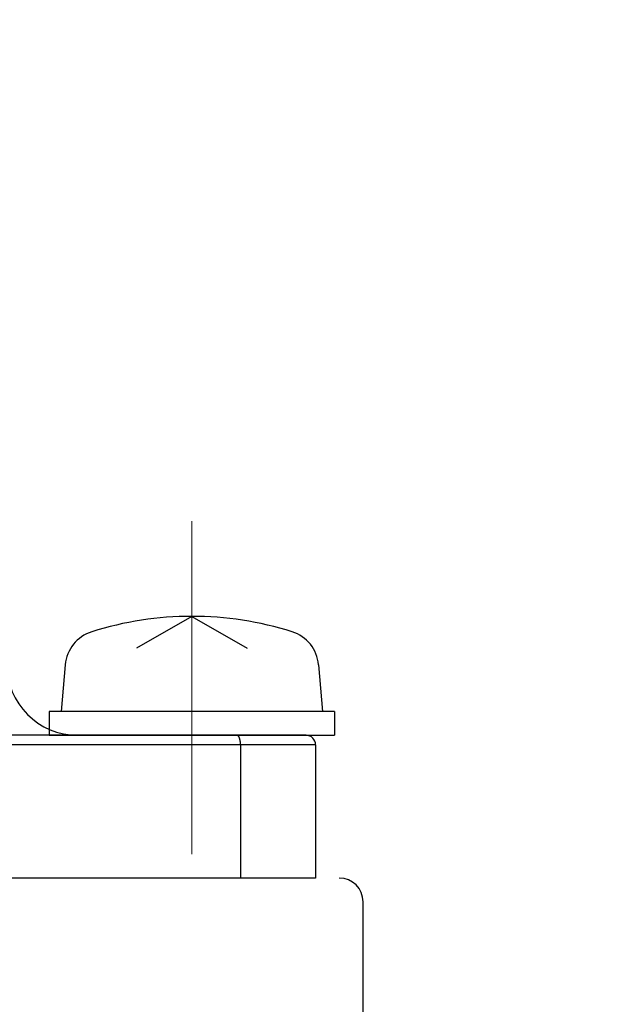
# Model space of a CAD drawing. Header units: millimetres. Extents: x 0 to 594, y 0 to 420.
# Tile 114 of 118: x 532 to 545, y 232 to 253. Entities that reach past the tile are written whole.
import ezdxf

# ---------------------------------------------------------------- set-up
doc = ezdxf.new("R2010")
doc.units = ezdxf.units.MM
doc.header["$LTSCALE"] = 0.257233
doc.linetypes.add('CENTER', pattern=[50.8, 31.75, -6.35, 6.35, -6.35])
doc.layers.add('NoLayerName_001', color=7, linetype='Continuous')
doc.styles.get("Standard").update_dxf_attribs({"font": 'txt', "bigfont": 'extfont2'})
doc.dimstyles.get("Standard").update_dxf_attribs({"dimtxt": 2.5, "dimasz": 2.5, "dimexe": 1, "dimexo": 1, "dimtad": 1, "dimdec": 3, "dimzin": 0, "dimdsep": 46, "dimtxsty": 'Standard', "dimcen": 2.5, "dimadec": 3, "dimazin": 0, "dimtfac": 0.75, "dimtdec": 3, "dimtmove": 0, "dimatfit": 3, "dimfxl": 1, "dimarcsym": 0})

msp = doc.modelspace()

# ---------------------------------------------------------------- linework, layer by layer
at = {"layer": 'NoLayerName_001', "color": 2, "linetype": 'CENTER', "lineweight": 13}
msp.add_line((535.5912, 235.401), (535.5912, 242.401), dxfattribs=at)
at = {"layer": 'NoLayerName_001', "color": 7, "linetype": 'Continuous', "lineweight": 25}
for p, q in [((535.5912, 240.401), (534.4283, 239.7296)), ((535.5912, 240.401), (536.7541, 239.7296)), ((532.9271, 239.3829), (532.8412, 238.401)), ((538.2553, 239.3829), (538.3412, 238.401)), ((532.5912, 238.401), (532.5912, 237.901)), ((538.5912, 238.401), (532.5912, 238.401)), ((538.5912, 238.401), (538.5912, 237.901)), ((537.9912, 237.901), (517.1412, 237.901)), ((532.5912, 237.901), (538.5912, 237.901)), ((536.6141, 237.701), (536.6141, 234.901)), ((538.1912, 237.701), (538.1912, 234.901)), ((538.1912, 234.901), (529.227, 234.901)), ((539.1912, 228.7294), (539.1912, 234.401))]:
    msp.add_line(p, q, dxfattribs=at)
at = {"layer": 'NoLayerName_001', "color": 8, "linetype": 'Continuous', "lineweight": 25}
msp.add_line((538.1912, 237.701), (525.6912, 237.701), dxfattribs=at)
at = {"layer": 'NoLayerName_001', "color": 7, "linetype": 'Continuous', "lineweight": 25}
for centre, radius, start, end in [((535.5912, 233.401), 7, 72.47322, 107.52678), ((533.7241, 239.3131), 0.8, 107.52678, 175), ((537.4584, 239.3131), 0.8, 5, 72.47322), ((533.1912, 239.401), 1.5, 180, 270), ((537.9912, 237.701), 0.2, 0, 90), ((538.6912, 234.401), 0.5, 0, 90)]:
    msp.add_arc(centre, radius, start, end, dxfattribs=at)
for points, knots in [([(536.5655, 237.888), (536.5643, 237.8892), (536.5619, 237.8915), (536.5578, 237.8946), (536.5535, 237.8973), (536.5488, 237.8993), (536.5439, 237.9007), (536.5405, 237.9008), (536.5388, 237.901)], [0, 0, 0, 0, 0.005072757, 0.010138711, 0.015210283, 0.020314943, 0.025412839, 0.030469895, 0.030469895, 0.030469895, 0.030469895]), ([(536.6141, 237.701), (536.6141, 237.7026), (536.6141, 237.706), (536.614, 237.7111), (536.6139, 237.7161), (536.6138, 237.7212), (536.6136, 237.7262), (536.6133, 237.7313), (536.613, 237.7363), (536.6126, 237.7413), (536.6122, 237.7464), (536.6117, 237.7514), (536.6112, 237.7564), (536.6106, 237.7615), (536.61, 237.7665), (536.6093, 237.7715), (536.6086, 237.7765), (536.6078, 237.7815), (536.6069, 237.7864), (536.606, 237.7914), (536.6051, 237.7964), (536.604, 237.8013), (536.6029, 237.8062), (536.6017, 237.8111), (536.6005, 237.816), (536.5991, 237.8209), (536.5977, 237.8257), (536.5962, 237.8306), (536.5947, 237.8354), (536.593, 237.8401), (536.5912, 237.8448), (536.5893, 237.8495), (536.5873, 237.8542), (536.5852, 237.8588), (536.5829, 237.8633), (536.5805, 237.8677), (536.5779, 237.8721), (536.5752, 237.8763), (536.5722, 237.8804), (536.569, 237.8843), (536.5667, 237.8868), (536.5655, 237.888)], [0, 0, 0, 0, 0.00504769, 0.01009709, 0.01514791, 0.02019983, 0.02525261, 0.03030597, 0.0353597, 0.04041358, 0.04546743, 0.05052108, 0.05557441, 0.06062729, 0.06567964, 0.0707314, 0.07578253, 0.08083302, 0.08588284, 0.09093196, 0.09598043, 0.10102839, 0.10607612, 0.11112397, 0.11617244, 0.12122166, 0.12627115, 0.13132056, 0.13636989, 0.14141945, 0.14646989, 0.15152166, 0.15657353, 0.1616247, 0.16667554, 0.17172767, 0.17678339, 0.18184003, 0.18689505, 0.1919513, 0.19701749, 0.19701749, 0.19701749, 0.19701749])]:
    msp.add_open_spline(points, degree=3, knots=knots, dxfattribs=at)

# ---------------------------------------------------------------- leaders
at = {"layer": 'NoLayerName_001', "color": 3, "linetype": 'Continuous', "lineweight": 13, "annotation_type": 0, "has_hookline": 1, "hookline_direction": 1, "text_width": 27.3431}
msp.add_leader([(543.1912, 193.9516), (562.1351, 210.7936), (563.7727, 263.113), (561.6513, 263.113)], dimstyle='Standard', override={"dimtxt": 4.949795, "dimasz": 2.121341, "dimldrblk": 'OPEN30'}, dxfattribs=at)

doc.saveas('drawing.dxf')
